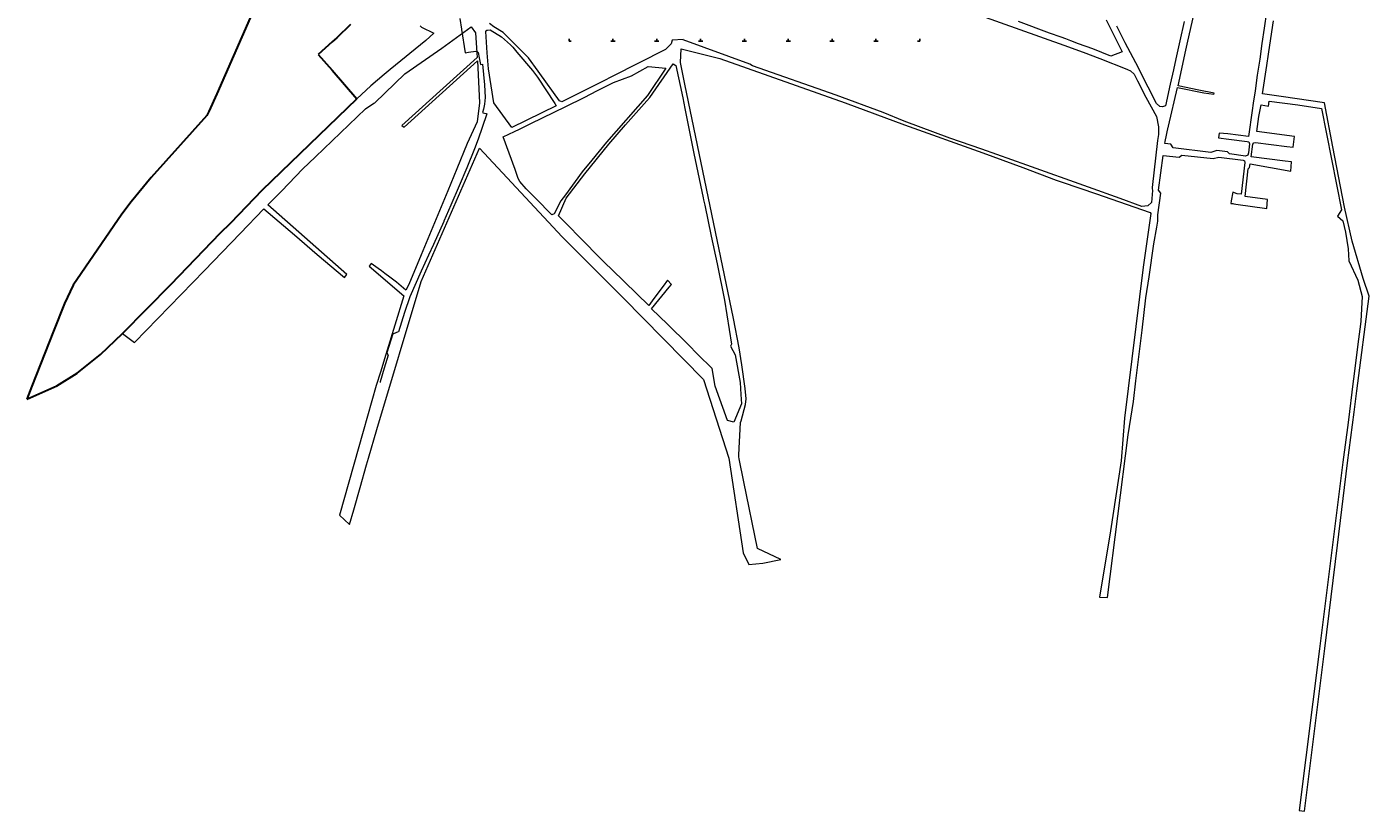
# Model space of a CAD drawing. Header units: metres. Extents: x 5552311 to 5555313, y 5709371 to 5712599.
# Tile 1 of 71: x 5553781 to 5555313, y 5709371 to 5710266. Entities that reach past the tile are written whole.
import ezdxf
from ezdxf.enums import TextEntityAlignment as Align

# ---------------------------------------------------------------- set-up
doc = ezdxf.new("R2010")
doc.units = ezdxf.units.M
doc.header["$MEASUREMENT"] = 0
doc.layers.get('0').update_dxf_attribs({"color": 2, "linetype": 'CONTINUOUS', "lineweight": 5})
for name, color, linetype in [('203-punkt graniczny', 7, 'CONTINUOUS'), ('210-oznaczenie konturu użytku gruntowego', 60, 'CONTINUOUS'), ('218-kontur użytku gruntowego', 60, 'CONTINUOUS'), ('219-działka ewidencyjna', 7, 'CONTINUOUS'), ('przewód gazowy', 7, 'CONTINUOUS'), ('przewód gazowy-Atr1', 7, 'CONTINUOUS'), ('rzedna', 7, 'CONTINUOUS'), ('rzedna-Atr2', 7, 'CONTINUOUS'), ('Wstawianie ramki sekcyjnej z opisem', 7, 'CONTINUOUS')]:
    doc.layers.add(name, color=color, linetype=linetype)
doc.styles.get("Standard").update_dxf_attribs({"font": 'Working1250', "width": 0.75})

# ---------------------------------------------------------------- blocks, each defined once
blk = doc.blocks.new('203')
at = {"linetype": 'Continuous', "lineweight": 0}
h = blk.add_hatch(color=94, dxfattribs=at)
edge = h.paths.add_edge_path()
edge.add_arc((0, 0), 0.045, 0, 360)
blk = doc.blocks.new('PW01')
at = {"linetype": 'Continuous', "lineweight": 13}
h = blk.add_hatch(color=0, dxfattribs=at)
edge = h.paths.add_edge_path()
edge.add_arc((0, 0), 0.045, 0, 360)
blk = doc.blocks.new('RAMKA500K')
at = {"color": 0}
for p, q in [((0, 247.5), (0, 250)), ((0, 250), (2.5, 250)), ((47.5, 250), (52.5, 250)), ((50, 247.5), (50, 250)), ((97.5, 250), (102.5, 250)), ((100, 247.5), (100, 250)), ((147.5, 250), (152.5, 250)), ((150, 247.5), (150, 250)), ((197.5, 250), (202.5, 250)), ((200, 247.5), (200, 250)), ((247.5, 250), (252.5, 250)), ((250, 247.5), (250, 250)), ((297.5, 250), (302.5, 250)), ((300, 247.5), (300, 250)), ((347.5, 250), (352.5, 250)), ((350, 247.5), (350, 250)), ((397.5, 250), (400, 250)), ((400, 247.5), (400, 250)), ((0, 197.5), (0, 202.5)), ((0, 200), (2.5, 200)), ((47.5, 200), (52.5, 200)), ((50, 197.5), (50, 202.5)), ((97.5, 200), (102.5, 200)), ((100, 197.5), (100, 202.5)), ((147.5, 200), (152.5, 200)), ((150, 197.5), (150, 202.5)), ((197.5, 200), (202.5, 200)), ((200, 197.5), (200, 202.5)), ((247.5, 200), (252.5, 200)), ((250, 197.5), (250, 202.5)), ((297.5, 200), (302.5, 200)), ((300, 197.5), (300, 202.5)), ((347.5, 200), (352.5, 200)), ((350, 197.5), (350, 202.5)), ((397.5, 200), (400, 200)), ((400, 197.5), (400, 202.5)), ((0, 147.5), (0, 152.5)), ((0, 150), (2.5, 150)), ((47.5, 150), (52.5, 150)), ((50, 147.5), (50, 152.5)), ((97.5, 150), (102.5, 150)), ((100, 147.5), (100, 152.5)), ((147.5, 150), (152.5, 150)), ((150, 147.5), (150, 152.5)), ((197.5, 150), (202.5, 150)), ((200, 147.5), (200, 152.5)), ((247.5, 150), (252.5, 150)), ((250, 147.5), (250, 152.5)), ((297.5, 150), (302.5, 150)), ((300, 147.5), (300, 152.5)), ((347.5, 150), (352.5, 150)), ((350, 147.5), (350, 152.5)), ((397.5, 150), (400, 150)), ((400, 147.5), (400, 152.5)), ((0, 97.5), (0, 102.5)), ((0, 100), (2.5, 100)), ((47.5, 100), (52.5, 100)), ((50, 97.5), (50, 102.5)), ((97.5, 100), (102.5, 100)), ((100, 97.5), (100, 102.5)), ((147.5, 100), (152.5, 100)), ((150, 97.5), (150, 102.5)), ((197.5, 100), (202.5, 100)), ((200, 97.5), (200, 102.5)), ((247.5, 100), (252.5, 100)), ((250, 97.5), (250, 102.5)), ((297.5, 100), (302.5, 100)), ((300, 97.5), (300, 102.5)), ((347.5, 100), (352.5, 100)), ((350, 97.5), (350, 102.5)), ((397.5, 100), (400, 100)), ((400, 97.5), (400, 102.5)), ((0, 47.5), (0, 52.5)), ((0, 50), (2.5, 50)), ((47.5, 50), (52.5, 50)), ((50, 47.5), (50, 52.5)), ((97.5, 50), (102.5, 50)), ((100, 47.5), (100, 52.5)), ((147.5, 50), (152.5, 50)), ((150, 47.5), (150, 52.5)), ((197.5, 50), (202.5, 50)), ((200, 47.5), (200, 52.5)), ((247.5, 50), (252.5, 50)), ((250, 47.5), (250, 52.5)), ((297.5, 50), (302.5, 50)), ((300, 47.5), (300, 52.5)), ((347.5, 50), (352.5, 50)), ((350, 47.5), (350, 52.5)), ((397.5, 50), (400, 50)), ((400, 47.5), (400, 52.5)), ((0, 0), (0, 2.5)), ((0, 0), (2.5, 0)), ((47.5, 0), (52.5, 0)), ((50, 0), (50, 2.5)), ((97.5, 0), (102.5, 0)), ((100, 0), (100, 2.5)), ((147.5, 0), (152.5, 0)), ((150, 0), (150, 2.5)), ((197.5, 0), (202.5, 0)), ((200, 0), (200, 2.5)), ((247.5, 0), (252.5, 0)), ((250, 0), (250, 2.5)), ((297.5, 0), (302.5, 0)), ((300, 0), (300, 2.5)), ((347.5, 0), (352.5, 0)), ((350, 0), (350, 2.5)), ((397.5, 0), (400, 0)), ((400, 0), (400, 2.5))]:
    blk.add_line(p, q, dxfattribs=at)

msp = doc.modelspace()

# ---------------------------------------------------------------- linework, layer by layer
at = {"layer": '218-kontur użytku gruntowego', "linetype": 'Continuous', "lineweight": 9, "flags": 128}
for points in [[(5554841.6, 5710289), (5554964.6, 5710245.4)], [(5554314, 5710266.1), (5554309.2, 5710270)], [(5554948, 5710259.2), (5554912.8, 5710272.2)], [(5555012.6, 5710274.3), (5555020.1, 5710259.8)], [(5555101.7, 5710272.3), (5555096.8, 5710250.4)], [(5555109, 5710263.3), (5555113.4, 5710283.4)], [(5555195.8, 5710283.2), (5555193.1, 5710264.9)], [(5555200.6, 5710252.9), (5555203.7, 5710273)], [(5554230.1, 5710267.4), (5554231.7, 5710266)], [(5554231.7, 5710266), (5554245.5, 5710259)], [(5554245.5, 5710259), (5554236.5, 5710250.8)], [(5554254.6, 5710241.8), (5554288.4, 5710266.2)], [(5554288.4, 5710266.2), (5554293.2, 5710259.6)], [(5554293.2, 5710259.6), (5554294.8, 5710236.7)], [(5554304.8, 5710261.1), (5554306.2, 5710262.4)], [(5554306.6, 5710236.5), (5554304.8, 5710261.1)], [(5554306.2, 5710262.4), (5554307, 5710262.5)], [(5554307, 5710262.5), (5554310, 5710263)], [(5554310, 5710263), (5554323, 5710255)], [(5554324.8, 5710260), (5554314, 5710266.1)], [(5554323, 5710255), (5554333.2, 5710245.8)], [(5554346.4, 5710238), (5554324.8, 5710260)], [(5554961.3, 5710254.6), (5554948, 5710259.2)], [(5554966.9, 5710252.7), (5554961.3, 5710254.6)], [(5555020.1, 5710259.8), (5555031.1, 5710237.8)], [(5555034.6, 5710248.2), (5555025, 5710267)], [(5555106, 5710249.9), (5555109, 5710263.3)], [(5555193.1, 5710264.9), (5555190.5, 5710247.3)], [(5554236.5, 5710250.8), (5554195.7, 5710217.5)], [(5554212.5, 5710212.7), (5554254.6, 5710241.8)], [(5554333.2, 5710245.8), (5554335.7, 5710243)], [(5554335.7, 5710243), (5554340.4, 5710237.5)], [(5554353.5, 5710230.8), (5554346.4, 5710238)], [(5554510.1, 5710240.5), (5554449.2, 5710209.7)], [(5554516.5, 5710247), (5554510.1, 5710240.5)], [(5554517.6, 5710251.1), (5554516.5, 5710247)], [(5554530, 5710252), (5554517.6, 5710251.1)], [(5554527, 5710225.4), (5554527.7, 5710241.3)], [(5554527.7, 5710241.3), (5554572, 5710230.3)], [(5554530, 5710251.5), (5554530, 5710252)], [(5554606.1, 5710223.6), (5554530, 5710251.5)], [(5554964.6, 5710245.4), (5554986.6, 5710237.3)], [(5554972.5, 5710250.5), (5554966.9, 5710252.7)], [(5554981.3, 5710247), (5554972.5, 5710250.5)], [(5554997.6, 5710241.1), (5554981.3, 5710247)], [(5555018.2, 5710232.9), (5554997.6, 5710241.1)], [(5555031.1, 5710237.8), (5555018.2, 5710232.9)], [(5555046.5, 5710225.1), (5555034.6, 5710248.2)], [(5555096.8, 5710250.4), (5555092.4, 5710229.9)], [(5555103, 5710236.2), (5555106, 5710249.9)], [(5555190.5, 5710247.3), (5555188, 5710229.3)], [(5555198, 5710235), (5555200.6, 5710252.9)], [(5554211.7, 5710151.7), (5554295.5, 5710227.5)], [(5554295.2, 5710231.3), (5554240.8, 5710182.1)], [(5554294.8, 5710236.7), (5554295.2, 5710231.3)], [(5554295.5, 5710227.5), (5554297.8, 5710179.7)], [(5554307.9, 5710218.2), (5554306.6, 5710236.5)], [(5554340.4, 5710237.5), (5554358.3, 5710216.3)], [(5554364.5, 5710215.6), (5554353.5, 5710230.8)], [(5554492, 5710185.7), (5554518.8, 5710223.9)], [(5554518.8, 5710223.9), (5554521.6, 5710222.1)], [(5554532.2, 5710200.7), (5554527, 5710225.4)], [(5554572, 5710230.3), (5554715.1, 5710179.5)], [(5554609.3, 5710221.8), (5554606.1, 5710223.6)], [(5554986.6, 5710237.3), (5555005.5, 5710230.3)], [(5555005.5, 5710230.3), (5555036.5, 5710218)], [(5555060.7, 5710197.5), (5555046.5, 5710225.1)], [(5555092.4, 5710229.9), (5555089.6, 5710217.4)], [(5555099, 5710218.3), (5555103, 5710236.2)], [(5555188, 5710229.3), (5555185.2, 5710211.2)], [(5555196, 5710222.3), (5555198, 5710235)], [(5554189.1, 5710211.9), (5554173.8, 5710199)], [(5554178.4, 5710179.5), (5554212.5, 5710212.7)], [(5554195.7, 5710217.5), (5554189.1, 5710211.9)], [(5554314.1, 5710179.6), (5554307.9, 5710218.2)], [(5554358.3, 5710216.3), (5554364.1, 5710208.8)], [(5554364.1, 5710208.8), (5554383.7, 5710178.7)], [(5554366.4, 5710213), (5554364.5, 5710215.6)], [(5554389, 5710181.9), (5554366.4, 5710213)], [(5554449.2, 5710209.7), (5554438.9, 5710204.2)], [(5554450.7, 5710202.8), (5554471, 5710210.4)], [(5554471, 5710210.4), (5554490.3, 5710221)], [(5554510.4, 5710219.1), (5554489.3, 5710187.9)], [(5554490.3, 5710221), (5554510.4, 5710219.1)], [(5554521.6, 5710222.1), (5554529.7, 5710185.4)], [(5554704.8, 5710188.4), (5554609.3, 5710221.8)], [(5555036.5, 5710218), (5555037.1, 5710217.7)], [(5555037.1, 5710217.7), (5555040.5, 5710215.9)], [(5555040.5, 5710215.9), (5555044.8, 5710212.3)], [(5555044.8, 5710212.3), (5555048.5, 5710204.8)], [(5555089.6, 5710217.4), (5555085.9, 5710200.8)], [(5555094.8, 5710199), (5555099, 5710218.3)], [(5555185.2, 5710211.2), (5555182.6, 5710193.3)], [(5555191.2, 5710189.8), (5555196, 5710222.3)], [(5554173.8, 5710199), (5554157.7, 5710184.1)], [(5554413.9, 5710191.9), (5554391.8, 5710180.8)], [(5554438.9, 5710204.2), (5554413.9, 5710191.9)], [(5554417.3, 5710185.6), (5554432.5, 5710193.5)], [(5554432.5, 5710193.5), (5554450.7, 5710202.8)], [(5554587.6, 5709933.4), (5554532.2, 5710200.7)], [(5555048.5, 5710204.8), (5555058.2, 5710186.1)], [(5555070.2, 5710178.9), (5555060.7, 5710197.5)], [(5555085.9, 5710200.8), (5555080.3, 5710176)], [(5555083.8, 5710152.9), (5555094, 5710197)], [(5555094, 5710197), (5555124.3, 5710191.1)], [(5555118.6, 5710194.1), (5555094.8, 5710199)], [(5555136, 5710190.5), (5555118.6, 5710194.1)], [(5555182.6, 5710193.3), (5555180.5, 5710179)], [(5554157.7, 5710184.1), (5554050, 5710080.3)], [(5554167.8, 5710172.9), (5554177, 5710179.2)], [(5554177, 5710179.2), (5554178.4, 5710179.5)], [(5554240.8, 5710182.1), (5554224.9, 5710167.7)], [(5554297.8, 5710179.7), (5554295.2, 5710157.8)], [(5554334.5, 5710151.4), (5554314.1, 5710179.6)], [(5554383.7, 5710178.7), (5554385.1, 5710176)], [(5554391.8, 5710180.8), (5554389, 5710181.9)], [(5554396.1, 5710175.3), (5554417.3, 5710185.6)], [(5554489.3, 5710187.9), (5554442.5, 5710134.5)], [(5554464.5, 5710154.3), (5554488.8, 5710182)], [(5554488.8, 5710182), (5554492, 5710185.7)], [(5554529.7, 5710185.4), (5554532.1, 5710173.2)], [(5554758.3, 5710168.4), (5554704.8, 5710188.4)], [(5554715.1, 5710179.5), (5554782.5, 5710154.4)], [(5555058.2, 5710186.1), (5555070.1, 5710164)], [(5555073.9, 5710175.2), (5555070.2, 5710178.9)], [(5555124.3, 5710191.1), (5555135.8, 5710189.3)], [(5555135.8, 5710189.3), (5555136, 5710190.5)], [(5555180.5, 5710179), (5555179.4, 5710170.9)], [(5555187.1, 5710163.8), (5555189.6, 5710177.3)], [(5555189.6, 5710177.3), (5555197.8, 5710175.7)], [(5555212.3, 5710186.7), (5555191.2, 5710189.8)], [(5555197.8, 5710175.7), (5555198.8, 5710181.4)], [(5555198.8, 5710181.4), (5555231.3, 5710177.1)], [(5555261.8, 5710179.4), (5555212.3, 5710186.7)], [(5555231.3, 5710177.1), (5555258.6, 5710173.2)], [(5555271.3, 5710129.5), (5555261.8, 5710179.4)], [(5554110.7, 5710117.9), (5554167.8, 5710172.9)], [(5554224.9, 5710167.7), (5554209.3, 5710153.6)], [(5554385.1, 5710176), (5554334.5, 5710151.4)], [(5554356.2, 5710155.8), (5554396.1, 5710175.3)], [(5554532.1, 5710173.2), (5554541.1, 5710127.6)], [(5554782.4, 5710158.7), (5554758.3, 5710168.4)], [(5555070.1, 5710164), (5555072.6, 5710152.1)], [(5555076.9, 5710174.9), (5555073.9, 5710175.2)], [(5555080.3, 5710176), (5555076.9, 5710174.9)], [(5555179.4, 5710170.9), (5555175.2, 5710141.1)], [(5555184.5, 5710146.9), (5555187.1, 5710163.8)], [(5555258.6, 5710173.2), (5555281.3, 5710057.4)], [(5554209.3, 5710153.6), (5554211.7, 5710151.7)], [(5554295.2, 5710157.8), (5554283.8, 5710133.1)], [(5554324.8, 5710140.8), (5554337.8, 5710146.9)], [(5554337.8, 5710146.9), (5554343.2, 5710149.5)], [(5554343.2, 5710149.5), (5554356.2, 5710155.8)], [(5554445.3, 5710132.4), (5554464.5, 5710154.3)], [(5554834.4, 5710139.3), (5554782.4, 5710158.7)], [(5554782.5, 5710154.4), (5554871.9, 5710122.5)], [(5555072.6, 5710152.1), (5555072.3, 5710143.4)], [(5555080, 5710135.3), (5555083.6, 5710151.9)], [(5555083.6, 5710151.9), (5555083.8, 5710152.6)], [(5555083.8, 5710152.6), (5555083.8, 5710152.9)], [(5555227.5, 5710141.2), (5555184.5, 5710146.9)], [(5554283.8, 5710133.1), (5554272, 5710104.1)], [(5554338.6, 5710103.4), (5554324.8, 5710140.8)], [(5554417.8, 5710098.6), (5554445.3, 5710132.4)], [(5554442.5, 5710134.5), (5554425.9, 5710114.1)], [(5554870.8, 5710126.6), (5554834.4, 5710139.3)], [(5555071.5, 5710136.5), (5555065.4, 5710082.9)], [(5555072.3, 5710143.4), (5555071.5, 5710136.5)], [(5555079.7, 5710133.3), (5555080, 5710135.3)], [(5555086.5, 5710132.3), (5555079.7, 5710133.3)], [(5555089.3, 5710128.4), (5555086.5, 5710132.3)], [(5555141.6, 5710145), (5555140.9, 5710139.7)], [(5555140.9, 5710139.7), (5555152.8, 5710138.1)], [(5555151.7, 5710144.2), (5555141.6, 5710145)], [(5555175.2, 5710141.1), (5555151.7, 5710144.2)], [(5555152.8, 5710138.1), (5555173.7, 5710135.5)], [(5555173.7, 5710135.5), (5555175.6, 5710134.9)], [(5555176.2, 5710132.8), (5555175.2, 5710122.4)], [(5555175.6, 5710134.9), (5555176.2, 5710132.8)], [(5555178.1, 5710117.9), (5555180, 5710132.3)], [(5555180, 5710132.3), (5555181.1, 5710134.1)], [(5555181.1, 5710134.1), (5555183, 5710134.2)], [(5555183, 5710134.2), (5555218.8, 5710129.8)], [(5555226.2, 5710128.8), (5555227.5, 5710141.2)], [(5554095.6, 5710103.8), (5554110.7, 5710117.9)], [(5554231.2, 5709975.6), (5554297.6, 5710128)], [(5554297.6, 5710128), (5554392.2, 5710026.6)], [(5554541.1, 5710127.6), (5554542.2, 5710121.8)], [(5554542.2, 5710121.8), (5554552.8, 5710071.2)], [(5554922.4, 5710108.3), (5554870.8, 5710126.6)], [(5554871.9, 5710122.5), (5554917.5, 5710105.6)], [(5555072.4, 5710079.8), (5555077.8, 5710119.6)], [(5555077.8, 5710119.6), (5555096.2, 5710117.4)], [(5555132.2, 5710122.7), (5555089.3, 5710128.4)], [(5555096.2, 5710117.4), (5555099.2, 5710120)], [(5555099.2, 5710120), (5555134.7, 5710116)], [(5555139.1, 5710125.2), (5555132.2, 5710122.7)], [(5555134.7, 5710116), (5555141.3, 5710117.7)], [(5555151.2, 5710123.7), (5555139.1, 5710125.2)], [(5555141.3, 5710117.7), (5555168.9, 5710114.2)], [(5555153.3, 5710121.3), (5555151.2, 5710123.7)], [(5555171.7, 5710118.8), (5555153.3, 5710121.3)], [(5555174.5, 5710119.9), (5555171.7, 5710118.8)], [(5555175.2, 5710122.4), (5555174.5, 5710119.9)], [(5555217, 5710113), (5555178.1, 5710117.9)], [(5555218.8, 5710129.8), (5555226.2, 5710128.8)], [(5555284.7, 5710060.4), (5555271.3, 5710129.5)], [(5554072.1, 5710079.1), (5554095.6, 5710103.8)], [(5554272, 5710104.1), (5554261.6, 5710079)], [(5554341.7, 5710093.2), (5554338.6, 5710103.4)], [(5554415, 5710100.8), (5554395.8, 5710074.7)], [(5554425.9, 5710114.1), (5554415, 5710100.8)], [(5554917.5, 5710105.6), (5554955.8, 5710091.4)], [(5554992.6, 5710083.3), (5554922.4, 5710108.3)], [(5555170.9, 5710111.3), (5555166.9, 5710075.4)], [(5555168.9, 5710114.2), (5555170.7, 5710113.3)], [(5555170.7, 5710113.3), (5555170.9, 5710111.3)], [(5555171.4, 5710072.8), (5555174.9, 5710104.3)], [(5555174.9, 5710104.3), (5555176.4, 5710105.8)], [(5555176.4, 5710105.8), (5555177, 5710109.8)], [(5555177, 5710109.8), (5555223.3, 5710101.4)], [(5555224.4, 5710112.1), (5555217, 5710113)], [(5555223.3, 5710101.4), (5555224.4, 5710112.1)], [(5554343.9, 5710089.7), (5554341.7, 5710093.2)], [(5554350.8, 5710081.4), (5554343.9, 5710089.7)], [(5554396.8, 5710070.7), (5554417.8, 5710098.6)], [(5554955.8, 5710091.4), (5554988.4, 5710080.3)], [(5554050, 5710080.3), (5554013.9, 5710042.8)], [(5554056.3, 5710063.1), (5554072.1, 5710079.1)], [(5554261.6, 5710079), (5554231.2, 5710006)], [(5554367.7, 5710064.5), (5554350.8, 5710081.4)], [(5554388, 5710050.5), (5554396.8, 5710070.7)], [(5554395.8, 5710074.7), (5554390.6, 5710067.7)], [(5554552.8, 5710071.2), (5554553.3, 5710068.9)], [(5554988.4, 5710080.3), (5554995.9, 5710077.8)], [(5555028.8, 5710070.3), (5554992.6, 5710083.3)], [(5554995.9, 5710077.8), (5555000.7, 5710076.2)], [(5555000.7, 5710076.2), (5555062.8, 5710054.6)], [(5555053.5, 5710061.4), (5555028.8, 5710070.3)], [(5555065.8, 5710079.5), (5555064.4, 5710065.9)], [(5555065.4, 5710082.9), (5555065.3, 5710081.9)], [(5555065.3, 5710081.9), (5555065.8, 5710079.5)], [(5555071.7, 5710051.6), (5555075.2, 5710076.6)], [(5555075.2, 5710076.6), (5555072.4, 5710079.8)], [(5555157.1, 5710077.6), (5555155.5, 5710067.8)], [(5555162.2, 5710075.8), (5555157.1, 5710077.6)], [(5555166.9, 5710075.4), (5555162.2, 5710075.8)], [(5555196.7, 5710069.4), (5555171.4, 5710072.8)], [(5555196.1, 5710058.9), (5555196.7, 5710069.4)], [(5554024.7, 5710030.4), (5554051.8, 5710058.5)], [(5554051.8, 5710058.5), (5554086.6, 5710028.8)], [(5554146.2, 5709983.7), (5554056.3, 5710063.1)], [(5554374.5, 5710057.4), (5554367.7, 5710064.5)], [(5554380.1, 5710051.7), (5554374.5, 5710057.4)], [(5554390.6, 5710067.7), (5554383.1, 5710052.9)], [(5554553.3, 5710068.9), (5554555, 5710062.8)], [(5554555, 5710062.8), (5554562.1, 5710027.5)], [(5555060.2, 5710062.2), (5555053.5, 5710061.4)], [(5555064.4, 5710065.9), (5555060.2, 5710062.2)], [(5555062.8, 5710054.6), (5555063.6, 5710053.3)], [(5555155.5, 5710067.8), (5555155, 5710064.8)], [(5555155, 5710064.8), (5555157.2, 5710064.5)], [(5555157.2, 5710064.5), (5555158.3, 5710064.3)], [(5555158.3, 5710064.3), (5555160.8, 5710063.9)], [(5555160.8, 5710063.9), (5555196.1, 5710058.9)], [(5555281.3, 5710057.4), (5555276.9, 5710050.1)], [(5555293.4, 5710021.6), (5555284.7, 5710060.4)], [(5554013.9, 5710042.8), (5554002, 5710030.7)], [(5554383.1, 5710052.9), (5554380.1, 5710051.7)], [(5554423.1, 5710014.8), (5554388, 5710050.5)], [(5555063.6, 5710053.3), (5555055, 5709992.1)], [(5555070.6, 5710037.5), (5555071.8, 5710044.6)], [(5555071.8, 5710044.6), (5555071.7, 5710051.6)], [(5555276.9, 5710050.1), (5555282.9, 5710044.8)], [(5555282.9, 5710044.8), (5555285.8, 5710031.8)], [(5554002, 5710030.7), (5553946, 5709972.7)], [(5553983.8, 5709988.1), (5554024.7, 5710030.4)], [(5554086.6, 5710028.8), (5554112.6, 5710006.6)], [(5554392.2, 5710026.6), (5554461.8, 5709957)], [(5554562.1, 5710027.5), (5554568.8, 5709996)], [(5555067.3, 5710018.7), (5555070.6, 5710037.5)], [(5555285.8, 5710031.8), (5555288.9, 5710012.8)], [(5554426.3, 5710011.6), (5554423.1, 5710014.8)], [(5554429.8, 5710008.1), (5554426.3, 5710011.6)], [(5554440.7, 5709997), (5554429.8, 5710008.1)], [(5555062, 5709980.9), (5555067.3, 5710018.5)], [(5555067.3, 5710018.5), (5555067.3, 5710018.7)], [(5555288.9, 5710012.8), (5555289.8, 5709999.1)], [(5555306, 5709979), (5555293.4, 5710021.6)], [(5554112.6, 5710006.6), (5554143.7, 5709980.1)], [(5554174.3, 5709996.2), (5554171.7, 5709993.2)], [(5554171.7, 5709993.2), (5554211.4, 5709959.4)], [(5554182.1, 5709990.5), (5554174.3, 5709996.2)], [(5554231.2, 5710006), (5554217, 5709972.1)], [(5554449, 5709989), (5554440.7, 5709997)], [(5554568.8, 5709996), (5554577.1, 5709954.4)], [(5555289.8, 5709999.1), (5555299.8, 5709977.3)], [(5553904, 5709905.9), (5553983.8, 5709988.1)], [(5554143.7, 5709980.1), (5554146.2, 5709983.7)], [(5554186, 5709987.7), (5554182.1, 5709990.5)], [(5554189.8, 5709984.8), (5554186, 5709987.7)], [(5554195.6, 5709980.6), (5554189.8, 5709984.8)], [(5554203, 5709975.1), (5554195.6, 5709980.6)], [(5554491, 5709948.3), (5554449, 5709989)], [(5555055, 5709992.1), (5555033.5, 5709819.8)], [(5555058.2, 5709957.1), (5555062, 5709980.9)], [(5555299.8, 5709977.3), (5555304.9, 5709958.4)], [(5555312.8, 5709959), (5555306, 5709979)], [(5553946, 5709972.7), (5553890.4, 5709916.2)], [(5554180.5, 5709806.7), (5554231.2, 5709975.6)], [(5554213.6, 5709965.7), (5554203, 5709975.1)], [(5554217, 5709972.1), (5554213.6, 5709965.7)], [(5554494, 5709944.5), (5554514.3, 5709969.3)], [(5554507.3, 5709970.5), (5554496.7, 5709956.1)], [(5554512.2, 5709977.2), (5554507.3, 5709970.5)], [(5554516.9, 5709972.4), (5554512.2, 5709977.2)], [(5554514.3, 5709969.3), (5554516.9, 5709972.4)], [(5554211.4, 5709959.4), (5554190.7, 5709892.2)], [(5554461.8, 5709957), (5554553.2, 5709863.7)], [(5554496.7, 5709956.1), (5554491, 5709948.3)], [(5554577.1, 5709954.4), (5554585.1, 5709904.3)], [(5555053.8, 5709920.2), (5555058.2, 5709957.1)], [(5555298.8, 5709850.9), (5555312.8, 5709959)], [(5555304.9, 5709958.4), (5555303.2, 5709930.3)], [(5554512.1, 5709927), (5554494, 5709944.5)], [(5554594.2, 5709899.9), (5554587.6, 5709933.4)], [(5553890.4, 5709916.2), (5553904, 5709905.9)], [(5554535.7, 5709903.7), (5554512.1, 5709927)], [(5555046.8, 5709862.4), (5555053.8, 5709920.2)], [(5555302.9, 5709927.1), (5555300.7, 5709909.8)], [(5555303.2, 5709930.3), (5555302.9, 5709927.1)], [(5554546.9, 5709892.5), (5554535.7, 5709903.7)], [(5554585.1, 5709904.3), (5554584.1, 5709902)], [(5554584.1, 5709902), (5554589.4, 5709892)], [(5555300.7, 5709909.8), (5555295, 5709864.6)], [(5554190.7, 5709892.2), (5554184.6, 5709872.3)], [(5554563.1, 5709876.3), (5554546.9, 5709892.5)], [(5554589.4, 5709892), (5554595.1, 5709860.5)], [(5554597.2, 5709880.7), (5554594.2, 5709899.9)], [(5554184.6, 5709872.3), (5554179.9, 5709857)], [(5554566.5, 5709856.1), (5554563.1, 5709876.3)], [(5554600.8, 5709853.7), (5554597.2, 5709880.7)], [(5554179.9, 5709857), (5554165, 5709804.5)], [(5554553.2, 5709863.7), (5554582.2, 5709773.9)], [(5554580.8, 5709817), (5554566.5, 5709856.1)], [(5554595.1, 5709860.5), (5554596.1, 5709846.9)], [(5555043.8, 5709838.6), (5555046.8, 5709862.4)], [(5555294.7, 5709862), (5555288.7, 5709814.9)], [(5555295, 5709864.6), (5555294.7, 5709862)], [(5554596.1, 5709846.9), (5554596.8, 5709836)], [(5554601.9, 5709841.6), (5554600.8, 5709853.7)], [(5554601.3, 5709835.5), (5554601.9, 5709841.6)], [(5555295.7, 5709826.7), (5555298.8, 5709850.9)], [(5554596.8, 5709836), (5554588, 5709815.1)], [(5554596.2, 5709816.8), (5554601.3, 5709835.5)], [(5555037.8, 5709800.8), (5555043.8, 5709838.6)], [(5555288.3, 5709768.9), (5555295.7, 5709826.7)], [(5554588, 5709815.1), (5554580.8, 5709817)], [(5554593.6, 5709777.8), (5554595.6, 5709814.7)], [(5554595.6, 5709814.7), (5554596.2, 5709816.8)], [(5555033.5, 5709819.8), (5555029.8, 5709771)], [(5555288.7, 5709814.9), (5555282.8, 5709769.7)], [(5554165, 5709804.5), (5554137.9, 5709709)], [(5554171.2, 5709774), (5554180.5, 5709806.7)], [(5555014.1, 5709614.9), (5555037.8, 5709800.8)], [(5554161.7, 5709740.6), (5554169, 5709766.3)], [(5554169, 5709766.3), (5554171.2, 5709774)], [(5554582.2, 5709773.9), (5554598.7, 5709665.9)], [(5554593.6, 5709775.5), (5554593.6, 5709777.8)], [(5554594, 5709773.2), (5554593.6, 5709775.5)], [(5554599.3, 5709747.2), (5554594, 5709773.2)], [(5555029.8, 5709771), (5555017.6, 5709691.3)], [(5555282.8, 5709769.7), (5555256.2, 5709556.5)], [(5555276.7, 5709674.7), (5555288.3, 5709768.9)], [(5554154.4, 5709715.1), (5554161.7, 5709740.6)], [(5554615.1, 5709671), (5554599.3, 5709747.2)], [(5554137.9, 5709709), (5554149.6, 5709698.4)], [(5554149.6, 5709698.4), (5554154.4, 5709715.1)], [(5555017.6, 5709691.3), (5555005, 5709615.4)], [(5554641.5, 5709658.3), (5554615.1, 5709671)], [(5555262.3, 5709557), (5555276.7, 5709674.7)], [(5554598.7, 5709665.9), (5554605.1, 5709652.7)], [(5554621.2, 5709654.4), (5554641.5, 5709658.3)], [(5554605.1, 5709652.7), (5554621.2, 5709654.4)], [(5555005, 5709615.4), (5555014.1, 5709614.9)], [(5555256.2, 5709556.5), (5555232.9, 5709372.1)], [(5555239, 5709371.3), (5555262.3, 5709557)], [(5555232.9, 5709372.1), (5555239, 5709371.3)]]:
    msp.add_lwpolyline(points, dxfattribs=at)
at = {"layer": '219-działka ewidencyjna', "color": 94, "linetype": 'Continuous', "lineweight": 30, "flags": 128}
for points in [[(5554045.6, 5710298.8), (5553998, 5710190)], [(5554150.6, 5710268.9), (5554135, 5710253.7)], [(5554135, 5710253.7), (5554129.8, 5710249)], [(5554129.8, 5710249), (5554113.8, 5710234.9)], [(5554113.8, 5710234.9), (5554129.7, 5710216.9)], [(5554129.7, 5710216.9), (5554157.7, 5710184.1)], [(5553998, 5710190), (5553989, 5710169.7)], [(5554050, 5710080.3), (5554157.7, 5710184.1)], [(5553986.5, 5710165.2), (5553923.1, 5710094.4)], [(5553989, 5710169.7), (5553986.5, 5710165.2)], [(5553923.1, 5710094.4), (5553900.2, 5710066.7)], [(5554013.9, 5710042.8), (5554050, 5710080.3)], [(5553900.2, 5710066.7), (5553889.7, 5710052.4)], [(5553889.7, 5710052.4), (5553834, 5709971.5)], [(5554002, 5710030.7), (5554013.9, 5710042.8)], [(5553946, 5709972.7), (5554002, 5710030.7)], [(5553834, 5709971.5), (5553824.3, 5709950.5)], [(5553890.4, 5709916.2), (5553946, 5709972.7)], [(5553824.3, 5709950.5), (5553811.6, 5709919.1)], [(5553811.6, 5709919.1), (5553786.8, 5709856.1)], [(5553865.3, 5709892.3), (5553890.4, 5709916.2)], [(5553838.7, 5709871.2), (5553865.3, 5709892.3)], [(5553815.3, 5709856.8), (5553838.7, 5709871.2)], [(5553781.3, 5709841.5), (5553815.3, 5709856.8)], [(5553786.8, 5709856.1), (5553781.3, 5709841.5)]]:
    msp.add_lwpolyline(points, dxfattribs=at)
at = {"layer": 'przewód gazowy', "color": 40, "linetype": 'Continuous', "lineweight": 18, "flags": 128}
msp.add_lwpolyline([(5554275.2, 5710275.9), (5554277.2, 5710263.8), (5554277.3, 5710263.2), (5554281.3, 5710236.6), (5554285.2, 5710237.2), (5554293.5, 5710238.4), (5554295, 5710238.2), (5554296.2, 5710237), (5554297.4, 5710230.8), (5554298.8, 5710223.3), (5554301.1, 5710223.5), (5554303.3, 5710200.2), (5554304.1, 5710185.6), (5554303.7, 5710181.8), (5554303.3, 5710177.9), (5554302.3, 5710172.3), (5554301.3, 5710168.6), (5554302, 5710168.3), (5554304.8, 5710167.4), (5554305.5, 5710167.2), (5554306, 5710167), (5554300.8, 5710151.5), (5554296.2, 5710138.2), (5554291.9, 5710127), (5554283.3, 5710105.5), (5554274.7, 5710084.7), (5554264.9, 5710062.8), (5554257.1, 5710044.5), (5554257.1, 5710044.2), (5554245.1, 5710018), (5554239.7, 5710005.8), (5554231.3, 5709987.4), (5554218.4, 5709958.3), (5554212.3, 5709940.4), (5554205.5, 5709918.2), (5554205, 5709918.2), (5554199.6, 5709915.8), (5554199.3, 5709915.8), (5554199, 5709915.9), (5554192.2, 5709894.1), (5554193.4, 5709891.5), (5554189, 5709876.7), (5554184.5, 5709861.1), (5554184.4, 5709860.6)], dxfattribs=at)
msp.add_lwpolyline([(5554275.2, 5710275.9), (5554277.2, 5710263.8), (5554277.3, 5710263.2), (5554281.3, 5710236.6), (5554285.2, 5710237.2), (5554293.5, 5710238.4), (5554295, 5710238.2), (5554296.2, 5710237), (5554297.4, 5710230.8), (5554298.8, 5710223.3), (5554301.1, 5710223.5), (5554303.3, 5710200.2), (5554304.1, 5710185.6), (5554303.7, 5710181.8), (5554303.3, 5710177.9), (5554302.3, 5710172.3), (5554301.3, 5710168.6), (5554302, 5710168.3), (5554304.8, 5710167.4), (5554305.5, 5710167.2), (5554306, 5710167), (5554300.8, 5710151.5), (5554296.2, 5710138.2), (5554291.9, 5710127), (5554283.3, 5710105.5), (5554274.7, 5710084.7), (5554264.9, 5710062.8), (5554257.1, 5710044.5), (5554257.1, 5710044.2), (5554245.1, 5710018), (5554239.7, 5710005.8), (5554231.3, 5709987.4), (5554218.4, 5709958.3), (5554212.3, 5709940.4), (5554205.5, 5709918.2), (5554205, 5709918.2), (5554199.6, 5709915.8), (5554199.3, 5709915.8), (5554199, 5709915.9), (5554192.2, 5709894.1), (5554193.4, 5709891.5), (5554189, 5709876.7), (5554184.5, 5709861.1), (5554184.4, 5709860.6)], dxfattribs=at)

# ---------------------------------------------------------------- block references
at = {"layer": '203-punkt graniczny', "color": 8, "linetype": 'Continuous', "lineweight": 18}
for p in [(5553986.5, 5710165.2), (5553989, 5710169.7), (5553923.1, 5710094.4), (5553900.2, 5710066.7), (5553889.7, 5710052.4), (5554002, 5710030.7), (5553834, 5709971.5), (5553811.6, 5709919.1), (5553890.4, 5709916.2), (5553865.3, 5709892.3), (5553838.7, 5709871.2), (5553815.3, 5709856.8)]:
    msp.add_blockref('203', p, dxfattribs=at)
at = {"layer": 'rzedna', "color": 40, "linetype": 'Continuous', "lineweight": 18}
for p in [(5554281.3, 5710236.6), (5554281.3, 5710236.6), (5554298.8, 5710223.3), (5554298.8, 5710223.3), (5554303.3, 5710200.2), (5554303.3, 5710200.2), (5554306, 5710167), (5554306, 5710167), (5554296.2, 5710138.2), (5554296.2, 5710138.2), (5554291.9, 5710127), (5554291.9, 5710127), (5554274.7, 5710084.7), (5554274.7, 5710084.7), (5554257.1, 5710044.5), (5554257.1, 5710044.5), (5554231.3, 5709987.4), (5554231.3, 5709987.4), (5554212.3, 5709940.4), (5554212.3, 5709940.4), (5554199, 5709915.9), (5554199, 5709915.9), (5554189, 5709876.7), (5554189, 5709876.7), (5554184.4, 5709860.6), (5554184.4, 5709860.6), (5554184.5, 5709861.1), (5554184.5, 5709861.1)]:
    msp.add_blockref('PW01', p, dxfattribs=at)
at = {"layer": 'Wstawianie ramki sekcyjnej z opisem', "color": 8, "linetype": 'Continuous', "lineweight": 13}
msp.add_blockref('RAMKA500K', (5554400, 5710250), dxfattribs=at)
msp.add_blockref('RAMKA500K', (5554400, 5710250), dxfattribs=at)
msp.add_blockref('RAMKA500K', (5554400, 5710250), dxfattribs=at)
msp.add_blockref('RAMKA500K', (5554400, 5710250), dxfattribs=at)

# ---------------------------------------------------------------- texts
at = {"layer": '210-oznaczenie konturu użytku gruntowego', "linetype": 'Continuous', "lineweight": 18, "width": 0.79}
msp.add_text('dr', height=1, dxfattribs=at).set_placement((5554158.2, 5710175.2))
at = {"layer": 'przewód gazowy-Atr1', "color": 40, "width": 0.9}
msp.add_text('g63', height=0.75, rotation=69.901, dxfattribs=at).set_placement((5554215.1, 5709948.5), align=Align.MIDDLE_LEFT)
at = {"layer": 'rzedna-Atr2', "color": 40, "lineweight": 5, "width": 0.9}
for s, rotation, p in [('146.72', 7.016, (5554281.7, 5710236.7)), ('147.49', 279.474, (5554298.1, 5710227.2)), ('148.43', 271.989, (5554303.3, 5710199.8)), ('150.71', 70.16, (5554304.7, 5710163.2)), ('150.20', 69.405, (5554296.5, 5710139)), ('151.18', 67.737, (5554292.1, 5710127.5)), ('152.67', 66.328, (5554274.9, 5710085.1)), ('154.06', 65.369, (5554257.4, 5710045.3)), ('156.15', 64.27, (5554231.6, 5709988)), ('157.96', 69.874, (5554212.7, 5709941.3)), ('148.69', 71.422, (5554197.7, 5709911.7)), ('159.15', 73.69, (5554184.5, 5709861.3))]:
    msp.add_text(s, height=0.75, rotation=rotation, dxfattribs=at).set_placement(p, align=Align.MIDDLE_LEFT)
msp.add_text('158.93', height=0.75, rotation=73.867, dxfattribs=at).set_placement((5554189.5, 5709876.9))

doc.saveas('drawing.dxf')
